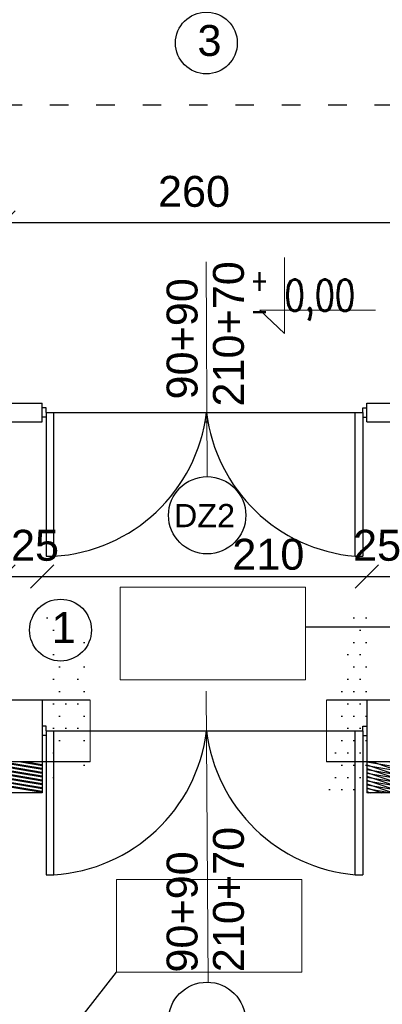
# Model space of a CAD drawing. Header units: millimetres. Extents: x 6197 to 108098, y 4257 to 29730.
# Tile 21 of 148: x 18233 to 18467, y 10016 to 10653. Entities that reach past the tile are written whole.
import ezdxf

# ---------------------------------------------------------------- set-up
doc = ezdxf.new("R2010")
doc.units = ezdxf.units.MM
doc.linetypes.add('ACAD_ISO03W100', pattern=[30, 12, -18])
doc.layers.add('&_opisy_100', color=51, linetype='Continuous', lineweight=20)
doc.layers.add('R-TAB', color=1, linetype='Continuous')
doc.styles.add('Romans', font='romans.shx', dxfattribs={"width": 0.75})
doc.styles.get("Standard").update_dxf_attribs({"font": 'arial.ttf'})
doc.dimstyles.new('ISO-25', dxfattribs={"dimtxt": 2.5, "dimasz": 2.5, "dimexe": 1.25, "dimexo": 0.625, "dimtad": 1, "dimtxsty": 'Standard', "dimcen": 2.5, "dimadec": 0, "dimazin": 0, "dimtfac": 1, "dimtmove": 0, "dimatfit": 3, "dimfxl": 1, "dimarcsym": 0})
pattern_1 = [(0, (-1177846952.249857, -935728472.6591815), (3.96875, 7.9375), [0, -7.9375])]

# ---------------------------------------------------------------- blocks, each defined once
blk = doc.blocks.new('_Oblique')
at = {"color": 0, "linetype": 'ByBlock', "lineweight": -2}
blk.add_line((-0.5, -0.5), (0.5, 0.5), dxfattribs=at)
blk = doc.blocks.new('*D489')
at = {"color": 0, "lineweight": -2, "transparency": 16777216}
blk.add_line((18127.33067351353, 9460.899842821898), (18247.33067399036, 9460.899842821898), dxfattribs=at)
at = {"layer": 'Defpoints', "color": 0, "transparency": 16777216}
for p in [(18127.33067351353, 10152.62654205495), (18247.33067399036, 10152.62654229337), (18247.33067399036, 9460.899842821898)]:
    blk.add_point(p, dxfattribs=at)
at = {"color": 0, "lineweight": -2, "transparency": 16777216, "xscale": 15, "yscale": 15, "zscale": 15, "rotation": 180}
blk.add_blockref('_Oblique', (18127.33067351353, 9460.899842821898), dxfattribs=at)
at = {"color": 0, "lineweight": -2, "transparency": 16777216, "xscale": 15, "yscale": 15, "zscale": 15}
blk.add_blockref('_Oblique', (18247.33067399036, 9460.899842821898), dxfattribs=at)
at = {"color": 0, "transparency": 16777216, "insert": (18184.8634245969, 9479.573635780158), "char_height": 20, "attachment_point": 5}
blk.add_mtext('120', dxfattribs=at)
blk = doc.blocks.new('*D490')
at = {"color": 0, "lineweight": -2, "transparency": 16777216}
blk.add_line((18247.33067399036, 9460.899842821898), (18457.33067399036, 9460.899842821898), dxfattribs=at)
at = {"layer": 'Defpoints', "color": 0, "transparency": 16777216}
for p in [(18247.33067399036, 10152.62654193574), (18457.33067399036, 10152.62654193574), (18457.33067399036, 9460.899842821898)]:
    blk.add_point(p, dxfattribs=at)
at = {"color": 0, "lineweight": -2, "transparency": 16777216, "xscale": 15, "yscale": 15, "zscale": 15, "rotation": 180}
blk.add_blockref('_Oblique', (18247.33067399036, 9460.899842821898), dxfattribs=at)
at = {"color": 0, "lineweight": -2, "transparency": 16777216, "xscale": 15, "yscale": 15, "zscale": 15}
blk.add_blockref('_Oblique', (18457.33067399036, 9460.899842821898), dxfattribs=at)
at = {"color": 0, "transparency": 16777216, "insert": (18354.46975284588, 9479.573635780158), "char_height": 20, "attachment_point": 5}
blk.add_mtext('210', dxfattribs=at)
blk = doc.blocks.new('*D497')
at = {"color": 0, "lineweight": -2, "transparency": 16777216}
blk.add_line((18457.33067399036, 9460.899842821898), (18577.33067399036, 9460.899842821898), dxfattribs=at)
at = {"layer": 'Defpoints', "color": 0, "transparency": 16777216}
for p in [(18457.33067399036, 10152.62654193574), (18577.33067399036, 10152.62654193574), (18577.33067399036, 9460.899842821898)]:
    blk.add_point(p, dxfattribs=at)
at = {"color": 0, "lineweight": -2, "transparency": 16777216, "xscale": 15, "yscale": 15, "zscale": 15, "rotation": 180}
blk.add_blockref('_Oblique', (18457.33067399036, 9460.899842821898), dxfattribs=at)
at = {"color": 0, "lineweight": -2, "transparency": 16777216, "xscale": 15, "yscale": 15, "zscale": 15}
blk.add_blockref('_Oblique', (18577.33067399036, 9460.899842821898), dxfattribs=at)
at = {"color": 0, "transparency": 16777216, "insert": (18524.92075139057, 9479.573635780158), "char_height": 20, "attachment_point": 5}
blk.add_mtext('120', dxfattribs=at)
blk = doc.blocks.new('*D506')
at = {"color": 0, "lineweight": -2, "transparency": 16777216}
blk.add_line((17412.33067399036, 9410.899842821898), (19259.33067399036, 9410.899842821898), dxfattribs=at)
at = {"layer": 'Defpoints', "color": 0, "transparency": 16777216}
for p in [(17412.33067399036, 10152.62654193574), (19259.33067399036, 9947.626541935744), (19259.33067399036, 9410.899842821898)]:
    blk.add_point(p, dxfattribs=at)
at = {"color": 0, "lineweight": -2, "transparency": 16777216, "xscale": 15, "yscale": 15, "zscale": 15, "rotation": 180}
blk.add_blockref('_Oblique', (17412.33067399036, 9410.899842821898), dxfattribs=at)
at = {"color": 0, "lineweight": -2, "transparency": 16777216, "xscale": 15, "yscale": 15, "zscale": 15}
blk.add_blockref('_Oblique', (19259.33067399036, 9410.899842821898), dxfattribs=at)
at = {"color": 0, "transparency": 16777216, "insert": (18350.98942500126, 9429.573635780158), "char_height": 20, "attachment_point": 5}
blk.add_mtext('1846', dxfattribs=at)
blk = doc.blocks.new('*D549')
at = {"color": 0, "lineweight": -2, "transparency": 16777216}
blk.add_line((18186.59906726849, 10152.62654229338), (18186.59906726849, 9972.626542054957), dxfattribs=at)
at = {"layer": 'Defpoints', "color": 0, "transparency": 16777216}
for p in [(18247.33067399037, 10152.62654229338), (18186.59906726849, 9972.626542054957), (18299.82180791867, 9972.626542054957)]:
    blk.add_point(p, dxfattribs=at)
at = {"color": 0, "lineweight": -2, "transparency": 16777216, "xscale": 15, "yscale": 15, "zscale": 15}
for p, rotation in [((18186.59906726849, 10152.62654229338), 90), ((18186.59906726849, 9972.626542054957), 270)]:
    blk.add_blockref('_Oblique', p, dxfattribs=dict(at, rotation=rotation))
at = {"color": 0, "transparency": 16777216, "insert": (18167.15491968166, 10067.36971338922), "char_height": 20, "attachment_point": 5, "rotation": 90}
blk.add_mtext('180', dxfattribs=at)
blk = doc.blocks.new('*D591')
at = {"color": 0, "lineweight": -2, "transparency": 16777216}
blk.add_line((18222.33067494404, 10292.58138438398), (18247.33067494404, 10292.58138438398), dxfattribs=at)
at = {"layer": 'Defpoints', "color": 0, "transparency": 16777216}
for p in [(18222.33067494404, 10392.62654193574), (18247.33067494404, 10392.62654181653), (18247.33067494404, 10292.58138438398)]:
    blk.add_point(p, dxfattribs=at)
at = {"color": 0, "lineweight": -2, "transparency": 16777216, "xscale": 15, "yscale": 15, "zscale": 15, "rotation": 180}
blk.add_blockref('_Oblique', (18222.33067494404, 10292.58138438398), dxfattribs=at)
at = {"color": 0, "lineweight": -2, "transparency": 16777216, "xscale": 15, "yscale": 15, "zscale": 15}
blk.add_blockref('_Oblique', (18247.33067494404, 10292.58138438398), dxfattribs=at)
at = {"color": 0, "transparency": 16777216, "insert": (18242.67664485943, 10312.57138308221), "char_height": 20, "attachment_point": 5}
blk.add_mtext('25', dxfattribs=at)
blk = doc.blocks.new('*D592')
at = {"color": 0, "lineweight": -2, "transparency": 16777216}
blk.add_line((18247.33067494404, 10292.58138438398), (18457.33067494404, 10292.58138438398), dxfattribs=at)
at = {"layer": 'Defpoints', "color": 0, "transparency": 16777216}
for p in [(18247.33067494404, 10392.62654193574), (18457.33067494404, 10392.62654181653), (18457.33067494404, 10292.58138438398)]:
    blk.add_point(p, dxfattribs=at)
at = {"color": 0, "lineweight": -2, "transparency": 16777216, "xscale": 15, "yscale": 15, "zscale": 15, "rotation": 180}
blk.add_blockref('_Oblique', (18247.33067494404, 10292.58138438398), dxfattribs=at)
at = {"color": 0, "lineweight": -2, "transparency": 16777216, "xscale": 15, "yscale": 15, "zscale": 15}
blk.add_blockref('_Oblique', (18457.33067494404, 10292.58138438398), dxfattribs=at)
at = {"color": 0, "transparency": 16777216, "insert": (18393.63147502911, 10306.77644725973), "char_height": 20, "attachment_point": 5}
blk.add_mtext('210', dxfattribs=at)
blk = doc.blocks.new('*D593')
at = {"color": 0, "lineweight": -2, "transparency": 16777216}
blk.add_line((18457.33067494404, 10292.58138438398), (18482.33067494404, 10292.58138438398), dxfattribs=at)
at = {"layer": 'Defpoints', "color": 0, "transparency": 16777216}
for p in [(18457.33067494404, 10392.62654193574), (18482.33067494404, 10392.62654181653), (18482.33067494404, 10292.58138438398)]:
    blk.add_point(p, dxfattribs=at)
at = {"color": 0, "lineweight": -2, "transparency": 16777216, "xscale": 15, "yscale": 15, "zscale": 15, "rotation": 180}
blk.add_blockref('_Oblique', (18457.33067494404, 10292.58138438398), dxfattribs=at)
at = {"color": 0, "lineweight": -2, "transparency": 16777216, "xscale": 15, "yscale": 15, "zscale": 15}
blk.add_blockref('_Oblique', (18482.33067494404, 10292.58138438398), dxfattribs=at)
at = {"color": 0, "transparency": 16777216, "insert": (18463.99236112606, 10312.57138308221), "char_height": 20, "attachment_point": 5}
blk.add_mtext('25', dxfattribs=at)
blk = doc.blocks.new('*D601')
at = {"color": 0, "lineweight": -2, "transparency": 16777216}
blk.add_line((18222.33067470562, 10521.51852449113), (18482.33067518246, 10521.51852449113), dxfattribs=at)
at = {"layer": 'Defpoints', "color": 0, "transparency": 16777216}
for p in [(18222.33067470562, 10589.62654217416), (18482.33067518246, 10589.62654205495), (18482.33067518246, 10521.51852449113)]:
    blk.add_point(p, dxfattribs=at)
at = {"color": 0, "lineweight": -2, "transparency": 16777216, "xscale": 15, "yscale": 15, "zscale": 15, "rotation": 180}
blk.add_blockref('_Oblique', (18222.33067470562, 10521.51852449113), dxfattribs=at)
at = {"color": 0, "lineweight": -2, "transparency": 16777216, "xscale": 15, "yscale": 15, "zscale": 15}
blk.add_blockref('_Oblique', (18482.33067518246, 10521.51852449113), dxfattribs=at)
at = {"color": 0, "transparency": 16777216, "insert": (18345.55790334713, 10541.50852318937), "char_height": 20, "attachment_point": 5}
blk.add_mtext('260', dxfattribs=at)
blk = doc.blocks.new('*D938')
at = {"color": 0, "lineweight": -2, "transparency": 16777216}
blk.add_line((17376.14841490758, 10152.62654205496), (17376.14841490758, 9737.626550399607), dxfattribs=at)
at = {"layer": 'Defpoints', "color": 0, "transparency": 16777216}
for p in [(17412.33067399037, 10152.62654205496), (17376.14841490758, 9737.626550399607), (18577.33067399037, 9737.626550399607)]:
    blk.add_point(p, dxfattribs=at)
at = {"color": 0, "lineweight": -2, "transparency": 16777216, "xscale": 15, "yscale": 15, "zscale": 15}
for p, rotation in [((17376.14841490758, 10152.62654205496), 90), ((17376.14841490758, 9737.626550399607), 270)]:
    blk.add_blockref('_Oblique', p, dxfattribs=dict(at, rotation=rotation))
at = {"color": 0, "transparency": 16777216, "insert": (17352.67832118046, 9948.234067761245), "char_height": 20, "attachment_point": 5, "rotation": 90}
blk.add_mtext('415', dxfattribs=at)

msp = doc.modelspace()

# ---------------------------------------------------------------- hatches: boundary and pattern name
h = msp.add_hatch()
h.set_pattern_fill('ANSI31', color=256, scale=5)
h.set_pattern_definition([(45, (-1177844323.7111, -935728472.6591815), (-11.22532015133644, 11.22532015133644), [])])
h.paths.add_polyline_path([(18222.33067494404, 10392.62654181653), (18247.33067494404, 10392.62654181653), (18247.33067494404, 10404.62654169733), (18222.33067494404, 10404.62654181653), (18162.33067494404, 10404.62654193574), (18162.33067494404, 10589.62654181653), (18162.33067470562, 10589.62654181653), (18150.33067494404, 10589.62654181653), (18150.33067494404, 10404.62654193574), (18150.33067494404, 10392.62654193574), (18210.33067494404, 10392.62654193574), (18210.33067494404, 10212.62654193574), (18222.33067494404, 10212.62654193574)])
h.paths.add_polyline_path([(18494.33067494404, 10392.62654193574), (18554.33067494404, 10392.62654193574), (18554.33067494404, 10404.62654193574), (18554.33067494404, 10589.62654181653), (18542.33067494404, 10589.62654181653), (18542.33067494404, 10404.62654181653), (18494.33067494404, 10404.62654181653), (18482.33067494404, 10404.62654181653), (18457.33067494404, 10404.62654193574), (18457.33067494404, 10392.62654181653), (18482.33067494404, 10392.62654181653), (18482.33067494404, 10212.62654193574), (18482.33067518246, 10212.62654193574), (18494.33067494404, 10212.62654193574)])
h = msp.add_hatch()
h.set_pattern_fill('DOTS', color=256, scale=5)
h.set_pattern_definition(pattern_1)
h.paths.add_polyline_path([(18278.33068233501, 10212.62654193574), (18247.33067399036, 10212.62654205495), (18247.33067399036, 10195.62654193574), (18249.83067399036, 10195.62654193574), (18249.83067399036, 10192.62654193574), (18278.33068233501, 10192.62654193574)])
h.paths.add_polyline_path([(18278.33068233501, 10192.62654193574), (18254.83067399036, 10192.62654193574), (18254.83067399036, 10172.62654205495), (18278.33068233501, 10172.62654193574)])
h.paths.add_polyline_path([(18254.83067399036, 10192.62654193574), (18249.83067399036, 10192.62654193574), (18249.83067399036, 10189.62654193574), (18249.83067399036, 10172.62654205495), (18254.83067399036, 10172.62654205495)])
h.paths.add_polyline_path([(18249.83067399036, 10189.62654193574), (18247.33067399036, 10189.62654193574), (18247.33067399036, 10172.62654205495), (18249.83067399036, 10172.62654205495)])
h.paths.add_polyline_path([(18457.33067399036, 10212.62654193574), (18431.33068233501, 10212.62654205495), (18431.33068233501, 10192.62654193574), (18454.72550254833, 10192.62654193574), (18454.72550254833, 10195.62654193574), (18457.33067399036, 10195.62654193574)], flags=17)
h.paths.add_polyline_path([(18449.72550254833, 10192.62654193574), (18431.33068233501, 10192.62654193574), (18431.33068233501, 10172.62654193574), (18449.72550254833, 10172.62654205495)])
h.paths.add_polyline_path([(18454.72550254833, 10189.62654193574), (18454.72550254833, 10192.62654193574), (18449.72550254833, 10192.62654193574), (18449.72550254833, 10172.62654205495), (18454.72550254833, 10172.62654205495)], flags=17)
h.paths.add_polyline_path([(18457.33067399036, 10212.62654193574), (18431.33068233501, 10212.62654205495), (18431.33068233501, 10192.62654193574), (18454.72550254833, 10192.62654193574), (18454.72550254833, 10189.62654193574), (18454.72550254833, 10172.62654205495), (18457.33067399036, 10172.62654205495)])
h = msp.add_hatch()
h.set_pattern_fill('DOTS', color=256, scale=5)
h.set_pattern_definition(pattern_1)
h.paths.add_polyline_path([(18457.33067399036, 10212.62654193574), (18431.33068233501, 10212.62654205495), (18431.33068233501, 10192.62654193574), (18454.72550254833, 10192.62654193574), (18454.72550254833, 10195.62654193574), (18457.33067399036, 10195.62654193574)])
h = msp.add_hatch()
h.set_pattern_fill('ANSI37', color=256, scale=5)
h.set_pattern_definition([(45, (-1177844323.7111, -935728472.6591815), (-11.22532015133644, 11.22532015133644), []), (135, (-1177844323.7111, -935728472.6591815), (-11.22532015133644, -11.22532015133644), [])])
h.paths.add_polyline_path([(17682.33067399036, 10172.62654193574), (17622.33067399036, 10172.62654193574), (17622.33067399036, 10152.62654193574), (17682.33067399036, 10152.62654193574)])
h.paths.add_polyline_path([(17887.33067399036, 10172.62654205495), (17772.33067399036, 10172.62654205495), (17772.33067399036, 10152.62654193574), (17887.33067399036, 10152.62654181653)])
h.paths.add_polyline_path([(18037.33067399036, 10172.62654205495), (17977.33067399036, 10172.62654205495), (17977.33067399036, 10152.62654181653), (18037.33067399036, 10152.62654205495), (18037.33067399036, 10152.62654217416)])
h.paths.add_polyline_path([(18247.33067399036, 10172.62654205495), (18127.33067399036, 10172.62654205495), (18127.33067399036, 10152.62654217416), (18247.33067399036, 10152.62654229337)])
h.paths.add_polyline_path([(18577.33067399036, 10172.62654205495), (18457.33067399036, 10172.62654205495), (18457.33067399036, 10152.62654205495), (18577.33067399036, 10152.62654205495), (18577.33067399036, 10152.62654217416)])
h.paths.add_polyline_path([(18727.33067399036, 10172.62654181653), (18667.33067399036, 10172.62654181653), (18667.33067399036, 10152.62654181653), (18727.33067399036, 10152.62654181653), (18727.33067399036, 10152.62654217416)])
h.paths.add_polyline_path([(18932.33067399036, 10172.62654181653), (18817.33067399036, 10172.62654181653), (18817.33067399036, 10152.62654181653), (18932.33067399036, 10152.62654181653), (18932.33067399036, 10152.62654217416)])
h.paths.add_polyline_path([(19082.33067399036, 10172.62654181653), (19022.33067399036, 10172.62654181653), (19022.33067399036, 10152.62654181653), (19082.33067399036, 10152.62654193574)])

# ---------------------------------------------------------------- linework, layer by layer
at = {"layer": '&_opisy_100', "color": 0}
msp.add_lwpolyline([(18404.09920102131, 10498.76762791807), (18404.09920102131, 10449.77071162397), (18388.03605657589, 10464.80380889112), (18462.90695935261, 10464.80380889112)], dxfattribs=at)
at = {"linetype": 'ACAD_ISO03W100'}
msp.add_line((18222.33067470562, 10597.62654181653), (18482.33067518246, 10597.62654181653), dxfattribs=at)
at = {"lineweight": 20}
for p, q in [((18353.40641504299, 10496.01010163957), (18354.05640202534, 10357.11986442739)), ((18353.40641408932, 10218.35741504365), (18354.68144756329, 10030.08842059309))]:
    msp.add_line(p, q, dxfattribs=at)
at = {"lineweight": 30}
for p, q in [((18222.33067494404, 10404.62654181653), (18247.33067494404, 10404.62654169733)), ((18247.33067494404, 10392.62654181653), (18247.33067494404, 10404.62654181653)), ((18457.33067494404, 10404.62654193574), (18482.33067494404, 10404.62654181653)), ((18457.33067494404, 10392.62654181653), (18457.33067494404, 10404.62654181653)), ((18222.33067494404, 10392.62654181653), (18247.33067494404, 10392.62654181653)), ((18222.33067494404, 10392.62654181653), (18247.33067494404, 10392.62654181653)), ((18457.33067494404, 10392.62654181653), (18482.33067494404, 10392.62654181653)), ((18247.33067399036, 10212.62654193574), (18222.33067494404, 10212.62654193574)), ((18247.33067399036, 10212.62654181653), (18247.33067399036, 10152.62654193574)), ((18482.33067518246, 10212.62654193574), (18457.33067375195, 10212.62654193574)), ((18457.33067399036, 10212.62654181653), (18457.33067399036, 10152.62654193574)), ((18247.33067399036, 10172.62654205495), (18127.33067399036, 10172.62654205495)), ((18577.33067399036, 10172.62654205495), (18457.33067399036, 10172.62654205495)), ((18247.33067399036, 10152.62654229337), (18127.33067399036, 10152.62654217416)), ((18577.33067399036, 10152.62654205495), (18457.33067399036, 10152.62654205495))]:
    msp.add_line(p, q, dxfattribs=at)
for p, q in [((18249.83067494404, 10401.62654181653), (18247.33067494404, 10401.62654181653)), ((18249.83067494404, 10398.62654181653), (18249.83067494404, 10401.62654181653)), ((18454.72550350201, 10398.62654181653), (18454.72550350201, 10401.62654181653)), ((18454.72550350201, 10401.62654181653), (18457.22550350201, 10401.62654181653)), ((18249.83067494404, 10395.62654181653), (18247.33067494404, 10395.62654181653)), ((18249.83067494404, 10398.62654181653), (18249.83067494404, 10395.62654181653)), ((18249.83067494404, 10398.62654181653), (18454.72550350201, 10398.62654181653)), ((18249.83067494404, 10395.62654181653), (18249.83067494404, 10305.62654181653)), ((18254.83067494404, 10305.62654181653), (18254.83067494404, 10398.62654181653)), ((18449.72550350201, 10305.62654181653), (18449.72550350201, 10398.62654181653)), ((18454.72550350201, 10398.62654181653), (18454.72550350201, 10395.62654181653)), ((18454.72550350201, 10395.62654181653), (18457.22550350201, 10395.62654181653)), ((18454.72550350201, 10395.62654181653), (18454.72550350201, 10305.62654181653)), ((18352.68158751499, 10392.62654169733), (18354.48803668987, 10392.62654181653)), ((18249.83067494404, 10305.62654181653), (18254.83067494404, 10305.62654181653)), ((18449.72550350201, 10305.62654181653), (18454.72550350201, 10305.62654181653)), ((18846.13075667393, 10259.81967397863), (18417.67792349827, 10259.81967397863)), ((18278.33068233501, 10212.62654193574), (18247.33067399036, 10212.62654205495)), ((18457.33067375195, 10212.62654193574), (18431.33068233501, 10212.62654205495)), ((18249.83067399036, 10195.62654193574), (18247.33067399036, 10195.62654193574)), ((18249.83067399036, 10192.62654193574), (18249.83067399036, 10195.62654193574)), ((18249.83067399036, 10192.62654193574), (18249.83067399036, 10189.62654193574)), ((18249.83067399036, 10192.62654193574), (18454.72550254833, 10192.62654193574)), ((18254.83067399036, 10099.62654193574), (18254.83067399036, 10192.62654193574)), ((18449.72550254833, 10099.62654193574), (18449.72550254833, 10192.62654193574)), ((18454.72550254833, 10192.62654193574), (18454.72550254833, 10195.62654193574)), ((18454.72550254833, 10195.62654193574), (18457.22550254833, 10195.62654193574)), ((18454.72550254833, 10192.62654193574), (18454.72550254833, 10189.62654193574)), ((18249.83067399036, 10189.62654193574), (18247.33067399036, 10189.62654193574)), ((18249.83067399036, 10189.62654193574), (18249.83067399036, 10099.62654193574)), ((18454.72550254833, 10189.62654193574), (18457.22550254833, 10189.62654193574)), ((18454.72550254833, 10189.62654193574), (18454.72550254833, 10099.62654193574)), ((18278.33068233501, 10172.62654193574), (18247.33067399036, 10172.62654205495)), ((18457.33067399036, 10172.62654205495), (18431.33068233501, 10172.62654193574)), ((18249.83067399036, 10099.62654193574), (18254.83067399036, 10099.62654193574)), ((18449.72550254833, 10099.62654193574), (18454.72550254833, 10099.62654193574)), ((18009.71288305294, 9671.582921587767), (18295.40710335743, 10036.5595255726))]:
    msp.add_line(p, q)
at = {"lineweight": 0}
for p, q in [((18297.67792349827, 10285.58532675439), (18417.67792349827, 10285.58532675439)), ((18297.67792349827, 10225.58532675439), (18297.67792349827, 10285.58532675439)), ((18417.67792349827, 10285.58532675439), (18417.67792349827, 10225.58532675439)), ((18417.67792349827, 10225.58532675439), (18297.67792349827, 10225.58532675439)), ((18278.33068233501, 10212.62654193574), (18278.33068233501, 10172.62654193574)), ((18431.33068233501, 10212.62654193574), (18431.33068233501, 10172.62654193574)), ((18295.40710335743, 10096.5595255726), (18415.40710335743, 10096.5595255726)), ((18295.40710335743, 10036.5595255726), (18295.40710335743, 10096.5595255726)), ((18415.40710335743, 10096.5595255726), (18415.40710335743, 10036.5595255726)), ((18415.40710335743, 10036.5595255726), (18295.40710335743, 10036.5595255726))]:
    msp.add_line(p, q, dxfattribs=at)
for centre, radius in [((18353.54652648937, 10637.63179346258), 20), ((18354.05640202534, 10332.11986442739), 25), ((18259.17269235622, 10257.84434124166), 20), ((18353.91426044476, 10005.10019489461), 25)]:
    msp.add_circle(centre, radius)
for centre, radius, start, end in [((18248.46830445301, 10411.31003972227), 105.8748387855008, 273.4451739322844, 353.1196061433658), ((18459.09916287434, 10411.51517542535), 106.3027195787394, 186.9639416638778, 264.9411520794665), ((18248.46830349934, 10205.31003984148), 105.8748387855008, 273.4451739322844, 353.1196061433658), ((18459.09916192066, 10205.51517554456), 106.3027195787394, 186.9639416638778, 264.9411520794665)]:
    msp.add_arc(centre, radius, start, end)

# ---------------------------------------------------------------- texts
at = {"layer": '&_opisy_100', "color": 0, "insert": (18381.91248446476, 10491.46237035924), "char_height": 20.25, "width": 420.6382812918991, "attachment_point": 1, "rotation": 359.99999780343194, "style": 'Romans'}
msp.add_mtext('\\A1;{\\H0.7x;\\S+^ -;} 0,00', dxfattribs=at)
for s, width, insert, char_height, attachment_point in [('3', 68.36028754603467, (18347.78871232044, 10649.25568672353), 20, 1), ('\\pi3.916;ścianka szklana \\P\\pi10.89929;aluminiowa do \\P\\pi50.55822;pełnej \\P\\pi30.10972;wysokości', 154.2201257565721, (17808.63339715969, 10571.59712525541), 15, 1), ('DZ2', 68.36028754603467, (18372.12029367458, 10339.42036338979), 15, 3), ('1', 68.36028754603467, (18253.41487818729, 10269.46823450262), 20, 1)]:
    msp.add_mtext_dynamic_manual_height_columns(s, width=width, gutter_width=12.5, heights=[0], dxfattribs=dict(insert=insert, char_height=char_height, attachment_point=attachment_point))
at = {"lineweight": 20, "char_height": 20, "attachment_point": 1, "rotation": 89.99999999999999}
for s, width, insert in [('210+70', 37.211574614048, (18357.81729727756, 10402.45204874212)), ('\\pt0,20;90+90', 98.90418893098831, (18327.80783563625, 10407.04576035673)), ('210+70', 37.211574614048, (18357.81729632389, 10036.5595255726)), ('\\pt0,20;90+90', 98.90418893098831, (18327.80783468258, 10036.30716665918))]:
    msp.add_mtext_dynamic_manual_height_columns(s, width=width, gutter_width=12.5, heights=[0], dxfattribs=dict(at, insert=insert))
at = {"layer": 'R-TAB', "color": 0, "ltscale": 24, "insert": (8032.76928027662, 10191.37113295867), "char_height": 30, "width": 2065.84350681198, "attachment_point": 1}
msp.add_mtext('\\pi798.17073;ELEWACJA PÓŁNOCNA', dxfattribs=at)

# ---------------------------------------------------------------- dimensions: what is measured, and where the dimension line sits
for base, p1, p2, picture, middle in [((18482.33067518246, 10521.51852449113), (18222.33067470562, 10589.62654217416), (18482.33067518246, 10589.62654205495), '*D601', (18345.55790334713, 10541.50852318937)), ((18247.33067494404, 10292.58138438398), (18222.33067494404, 10392.62654193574), (18247.33067494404, 10392.62654181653), '*D591', (18242.67664485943, 10312.57138308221)), ((18457.33067494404, 10292.58138438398), (18247.33067494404, 10392.62654193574), (18457.33067494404, 10392.62654181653), '*D592', (18393.63147502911, 10306.77644725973)), ((18482.33067494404, 10292.58138438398), (18457.33067494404, 10392.62654193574), (18482.33067494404, 10392.62654181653), '*D593', (18463.99236112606, 10312.57138308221)), ((18247.33067399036, 9460.899842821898), (18127.33067351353, 10152.62654205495), (18247.33067399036, 10152.62654229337), '*D489', (18184.8634245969, 9479.573635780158)), ((18457.33067399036, 9460.899842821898), (18247.33067399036, 10152.62654193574), (18457.33067399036, 10152.62654193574), '*D490', (18354.46975284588, 9479.573635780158)), ((18577.33067399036, 9460.899842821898), (18457.33067399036, 10152.62654193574), (18577.33067399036, 10152.62654193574), '*D497', (18524.92075139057, 9479.573635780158))]:
    dim = msp.add_linear_dim(base=base, p1=p1, p2=p2, dimstyle='ISO-25', override={"dimtxt": 20, "dimasz": 15, "dimblk1": 'Oblique', "dimblk2": 'Oblique', "dimsah": 1, "dimse1": 1, "dimse2": 1, "dimtmove": 2})
    dim.commit()
    dim.dimension.update_dxf_attribs({"geometry": picture, "text_midpoint": middle, "dimtype": 160})
for base, p1, p2, picture, middle in [((17376.14841490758, 9737.626550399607), (17412.33067399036, 10152.62654205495), (18577.33067399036, 9737.626550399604), '*D938', (17352.67832118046, 9948.234067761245)), ((18186.59906726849, 9972.626542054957), (18247.33067399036, 10152.62654229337), (18299.82180791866, 9972.626542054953), '*D549', (18167.15491968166, 10067.36971338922))]:
    dim = msp.add_linear_dim(base=base, p1=p1, p2=p2, angle=90, dimstyle='ISO-25', override={"dimtxt": 20, "dimasz": 15, "dimblk1": 'Oblique', "dimblk2": 'Oblique', "dimsah": 1, "dimse1": 1, "dimse2": 1, "dimtmove": 2})
    dim.commit()
    dim.dimension.update_dxf_attribs({"geometry": picture, "text_midpoint": middle, "dimtype": 160})
dim = msp.add_linear_dim(base=(19259.33067399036, 9410.899842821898), p1=(17412.33067399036, 10152.62654193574), p2=(19259.33067399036, 9947.626541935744), text='1846', dimstyle='ISO-25', override={"dimtxt": 20, "dimasz": 15, "dimblk1": 'Oblique', "dimblk2": 'Oblique', "dimsah": 1, "dimse1": 1, "dimse2": 1, "dimtmove": 2})
dim.commit()
dim.dimension.update_dxf_attribs({"geometry": '*D506', "text_midpoint": (18350.98942500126, 9429.573635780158), "dimtype": 160})

doc.saveas('drawing.dxf')
